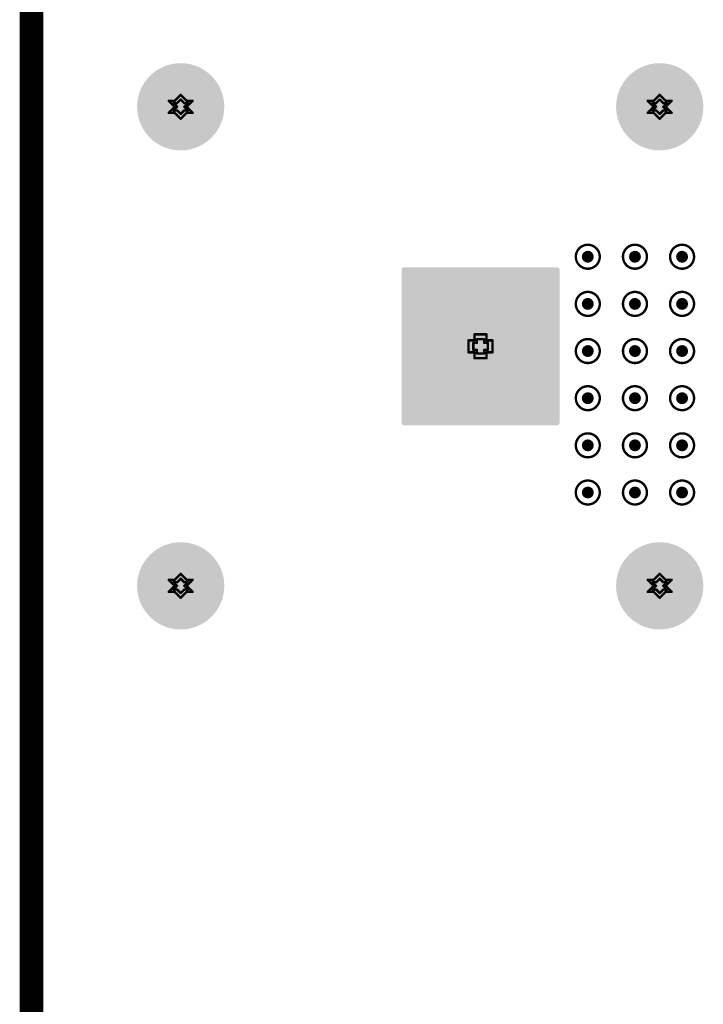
# Model space of a CAD drawing. Header units: inches. Extents: x -11.9 to 0, y -4.1 to 7.1.
# Tile 8 of 54: x -11.026 to -10.455, y 4.573 to 5.395. Entities that reach past the tile are written whole.
import ezdxf

# ---------------------------------------------------------------- set-up
doc = ezdxf.new("R2010")
doc.units = ezdxf.units.IN
doc.header["$MEASUREMENT"] = 0
for name, color, linetype in [('DrillDrawing', 1, 'Continuous'), ('Mechanical1', 6, 'Continuous'), ('Mechanical2', 216, 'Continuous'), ('MultiLayer', 9, 'Continuous'), ('PadHoleLayer', 156, 'Continuous'), ('ViaHoleLayer', 16, 'Continuous')]:
    doc.layers.add(name, color=color, linetype=linetype)

# ---------------------------------------------------------------- blocks, each defined once
blk = doc.blocks.new('FP_FCR7350L_CONN_BANANA_JACK_MFG_233')
at = {"layer": 'MultiLayer'}
h = blk.add_hatch(color=9, dxfattribs=at)
edge = h.paths.add_edge_path()
edge.add_arc((0.18268, 0.2), 0.03642, 0, 360)
h = blk.add_hatch(color=9, dxfattribs=at)
edge = h.paths.add_edge_path()
edge.add_arc((0.58268, 0.2), 0.03642, 0, 360)
h = blk.add_hatch(color=9, dxfattribs=at)
edge = h.paths.add_edge_path()
edge.add_arc((0.3691, 0.06397), 0.00198, 90, 180)
edge.add_line((0.36713, 0.06397), (0.36713, -0.06397))
edge.add_arc((0.3691, -0.06397), 0.00198, 180, 270)
edge.add_line((0.3691, -0.06594), (0.49704, -0.06594))
edge.add_arc((0.49704, -0.06397), 0.00198, 270, 360)
edge.add_line((0.49902, -0.06397), (0.49902, 0.06397))
edge.add_arc((0.49704, 0.06397), 0.00198, 0, 90)
edge.add_line((0.49704, 0.06594), (0.3691, 0.06594))
h = blk.add_hatch(color=9, dxfattribs=at)
edge = h.paths.add_edge_path()
edge.add_arc((0.18268, -0.2), 0.03642, 0, 360)
h = blk.add_hatch(color=9, dxfattribs=at)
edge = h.paths.add_edge_path()
edge.add_arc((0.58268, -0.2), 0.03642, 0, 360)
at = {"layer": 'PadHoleLayer'}
h = blk.add_hatch(color=156, dxfattribs=at)
edge = h.paths.add_edge_path()
edge.add_arc((0.18268, 0.2), 0.02362, 0, 360)
h = blk.add_hatch(color=156, dxfattribs=at)
edge = h.paths.add_edge_path()
edge.add_arc((0.58268, 0.2), 0.02362, 0, 360)
h = blk.add_hatch(color=156, dxfattribs=at)
edge = h.paths.add_edge_path()
edge.add_arc((0.43307, 0), 0.04331, 0, 360)
h = blk.add_hatch(color=156, dxfattribs=at)
edge = h.paths.add_edge_path()
edge.add_arc((0.18268, -0.2), 0.02362, 0, 360)
h = blk.add_hatch(color=156, dxfattribs=at)
edge = h.paths.add_edge_path()
edge.add_arc((0.58268, -0.2), 0.02362, 0, 360)

msp = doc.modelspace()

# ---------------------------------------------------------------- hatches: boundary and pattern name
at = {"layer": 'ViaHoleLayer'}
h = msp.add_hatch(color=16, dxfattribs=at)
edge = h.paths.add_edge_path()
edge.add_arc((-10.55118, 5.19685), 0.005, 0, 360)
h = msp.add_hatch(color=16, dxfattribs=at)
edge = h.paths.add_edge_path()
edge.add_arc((-10.51181, 5.19685), 0.005, 0, 360)
h = msp.add_hatch(color=16, dxfattribs=at)
edge = h.paths.add_edge_path()
edge.add_arc((-10.47244, 5.19685), 0.005, 0, 360)
h = msp.add_hatch(color=16, dxfattribs=at)
edge = h.paths.add_edge_path()
edge.add_arc((-10.55118, 5.15748), 0.005, 0, 360)
h = msp.add_hatch(color=16, dxfattribs=at)
edge = h.paths.add_edge_path()
edge.add_arc((-10.51181, 5.15748), 0.005, 0, 360)
h = msp.add_hatch(color=16, dxfattribs=at)
edge = h.paths.add_edge_path()
edge.add_arc((-10.47244, 5.15748), 0.005, 0, 360)
h = msp.add_hatch(color=16, dxfattribs=at)
edge = h.paths.add_edge_path()
edge.add_arc((-10.55118, 5.11811), 0.005, 0, 360)
h = msp.add_hatch(color=16, dxfattribs=at)
edge = h.paths.add_edge_path()
edge.add_arc((-10.51181, 5.11811), 0.005, 0, 360)
h = msp.add_hatch(color=16, dxfattribs=at)
edge = h.paths.add_edge_path()
edge.add_arc((-10.47244, 5.11811), 0.005, 0, 360)
h = msp.add_hatch(color=16, dxfattribs=at)
edge = h.paths.add_edge_path()
edge.add_arc((-10.55118, 5.07874), 0.005, 0, 360)
h = msp.add_hatch(color=16, dxfattribs=at)
edge = h.paths.add_edge_path()
edge.add_arc((-10.51181, 5.07874), 0.005, 0, 360)
h = msp.add_hatch(color=16, dxfattribs=at)
edge = h.paths.add_edge_path()
edge.add_arc((-10.47244, 5.07874), 0.005, 0, 360)
h = msp.add_hatch(color=16, dxfattribs=at)
edge = h.paths.add_edge_path()
edge.add_arc((-10.55118, 5.03937), 0.005, 0, 360)
h = msp.add_hatch(color=16, dxfattribs=at)
edge = h.paths.add_edge_path()
edge.add_arc((-10.51181, 5.03937), 0.005, 0, 360)
h = msp.add_hatch(color=16, dxfattribs=at)
edge = h.paths.add_edge_path()
edge.add_arc((-10.47244, 5.03937), 0.005, 0, 360)
h = msp.add_hatch(color=16, dxfattribs=at)
edge = h.paths.add_edge_path()
edge.add_arc((-10.55118, 5), 0.005, 0, 360)
h = msp.add_hatch(color=16, dxfattribs=at)
edge = h.paths.add_edge_path()
edge.add_arc((-10.51181, 5), 0.005, 0, 360)
h = msp.add_hatch(color=16, dxfattribs=at)
edge = h.paths.add_edge_path()
edge.add_arc((-10.47244, 5), 0.005, 0, 360)

# ---------------------------------------------------------------- linework, layer by layer
at = {"layer": 'DrillDrawing', "const_width": 0.002}
for points in [[(-10.90114, 5.32705), (-10.89614, 5.32205)], [(-10.90114, 5.32705), (-10.89614, 5.32705)], [(-10.89614, 5.32705), (-10.89114, 5.33205)], [(-10.89414, 5.32505), (-10.89114, 5.32805)], [(-10.89114, 5.33205), (-10.88614, 5.32705)], [(-10.89114, 5.32805), (-10.88814, 5.32505)], [(-10.88614, 5.32705), (-10.88114, 5.32705)], [(-10.88614, 5.32205), (-10.88114, 5.32705)], [(-10.50114, 5.32705), (-10.49614, 5.32205)], [(-10.50114, 5.32705), (-10.49614, 5.32705)], [(-10.49614, 5.32705), (-10.49114, 5.33205)], [(-10.49414, 5.32505), (-10.49114, 5.32805)], [(-10.49114, 5.33205), (-10.48614, 5.32705)], [(-10.49114, 5.32805), (-10.48814, 5.32505)], [(-10.48614, 5.32705), (-10.48114, 5.32705)], [(-10.48614, 5.32205), (-10.48114, 5.32705)], [(-10.90114, 5.31705), (-10.89614, 5.32205)], [(-10.89714, 5.32505), (-10.89414, 5.32205)], [(-10.89714, 5.32505), (-10.89414, 5.32505)], [(-10.89714, 5.31905), (-10.89414, 5.32205)], [(-10.89714, 5.31905), (-10.89414, 5.31905)], [(-10.89414, 5.31905), (-10.89114, 5.31605)], [(-10.89114, 5.31605), (-10.88814, 5.31905)], [(-10.88814, 5.32505), (-10.88514, 5.32505)], [(-10.88814, 5.32205), (-10.88514, 5.32505)], [(-10.88814, 5.32205), (-10.88514, 5.31905)], [(-10.88814, 5.31905), (-10.88514, 5.31905)], [(-10.88614, 5.32205), (-10.88114, 5.31705)], [(-10.50114, 5.31705), (-10.49614, 5.32205)], [(-10.49714, 5.32505), (-10.49414, 5.32205)], [(-10.49714, 5.32505), (-10.49414, 5.32505)], [(-10.49714, 5.31905), (-10.49414, 5.32205)], [(-10.49714, 5.31905), (-10.49414, 5.31905)], [(-10.49414, 5.31905), (-10.49114, 5.31605)], [(-10.49114, 5.31605), (-10.48814, 5.31905)], [(-10.48814, 5.32505), (-10.48514, 5.32505)], [(-10.48814, 5.32205), (-10.48514, 5.32505)], [(-10.48814, 5.32205), (-10.48514, 5.31905)], [(-10.48814, 5.31905), (-10.48514, 5.31905)], [(-10.48614, 5.32205), (-10.48114, 5.31705)], [(-10.90114, 5.31705), (-10.89614, 5.31705)], [(-10.89614, 5.31705), (-10.89114, 5.31205)], [(-10.89114, 5.31205), (-10.88614, 5.31705)], [(-10.88614, 5.31705), (-10.88114, 5.31705)], [(-10.50114, 5.31705), (-10.49614, 5.31705)], [(-10.49614, 5.31705), (-10.49114, 5.31205)], [(-10.49114, 5.31205), (-10.48614, 5.31705)], [(-10.48614, 5.31705), (-10.48114, 5.31705)], [(-10.64575, 5.12705), (-10.64575, 5.13205)], [(-10.64575, 5.13205), (-10.63575, 5.13205)], [(-10.63575, 5.12705), (-10.63575, 5.13205)], [(-10.65075, 5.11705), (-10.65075, 5.12705)], [(-10.65075, 5.12705), (-10.64575, 5.12705)], [(-10.64675, 5.11905), (-10.64675, 5.12505)], [(-10.64675, 5.12505), (-10.64375, 5.12505)], [(-10.64375, 5.12505), (-10.64375, 5.12805)], [(-10.64375, 5.12805), (-10.63775, 5.12805)], [(-10.63775, 5.12505), (-10.63775, 5.12805)], [(-10.63775, 5.12505), (-10.63475, 5.12505)], [(-10.63575, 5.12705), (-10.63075, 5.12705)], [(-10.63475, 5.11905), (-10.63475, 5.12505)], [(-10.63075, 5.11705), (-10.63075, 5.12705)], [(-10.65075, 5.11705), (-10.64575, 5.11705)], [(-10.64675, 5.11905), (-10.64375, 5.11905)], [(-10.64575, 5.11205), (-10.64575, 5.11705)], [(-10.64375, 5.11605), (-10.64375, 5.11905)], [(-10.64375, 5.11605), (-10.63775, 5.11605)], [(-10.63775, 5.11905), (-10.63475, 5.11905)], [(-10.63775, 5.11605), (-10.63775, 5.11905)], [(-10.63575, 5.11705), (-10.63075, 5.11705)], [(-10.63575, 5.11205), (-10.63575, 5.11705)], [(-10.64575, 5.11205), (-10.63575, 5.11205)], [(-10.89614, 4.92705), (-10.89114, 4.93205)], [(-10.89114, 4.93205), (-10.88614, 4.92705)], [(-10.49614, 4.92705), (-10.49114, 4.93205)], [(-10.49114, 4.93205), (-10.48614, 4.92705)], [(-10.90114, 4.92705), (-10.89614, 4.92205)], [(-10.90114, 4.92705), (-10.89614, 4.92705)], [(-10.89714, 4.92505), (-10.89414, 4.92205)], [(-10.89714, 4.92505), (-10.89414, 4.92505)], [(-10.89414, 4.92505), (-10.89114, 4.92805)], [(-10.89114, 4.92805), (-10.88814, 4.92505)], [(-10.88814, 4.92505), (-10.88514, 4.92505)], [(-10.88814, 4.92205), (-10.88514, 4.92505)], [(-10.88614, 4.92705), (-10.88114, 4.92705)], [(-10.88614, 4.92205), (-10.88114, 4.92705)], [(-10.50114, 4.92705), (-10.49614, 4.92205)], [(-10.50114, 4.92705), (-10.49614, 4.92705)], [(-10.49714, 4.92505), (-10.49414, 4.92205)], [(-10.49714, 4.92505), (-10.49414, 4.92505)], [(-10.49414, 4.92505), (-10.49114, 4.92805)], [(-10.49114, 4.92805), (-10.48814, 4.92505)], [(-10.48814, 4.92505), (-10.48514, 4.92505)], [(-10.48814, 4.92205), (-10.48514, 4.92505)], [(-10.48614, 4.92705), (-10.48114, 4.92705)], [(-10.48614, 4.92205), (-10.48114, 4.92705)], [(-10.90114, 4.91705), (-10.89614, 4.92205)], [(-10.90114, 4.91705), (-10.89614, 4.91705)], [(-10.89714, 4.91905), (-10.89414, 4.92205)], [(-10.89714, 4.91905), (-10.89414, 4.91905)], [(-10.89614, 4.91705), (-10.89114, 4.91205)], [(-10.89414, 4.91905), (-10.89114, 4.91605)], [(-10.89114, 4.91605), (-10.88814, 4.91905)], [(-10.89114, 4.91205), (-10.88614, 4.91705)], [(-10.88814, 4.92205), (-10.88514, 4.91905)], [(-10.88814, 4.91905), (-10.88514, 4.91905)], [(-10.88614, 4.92205), (-10.88114, 4.91705)], [(-10.88614, 4.91705), (-10.88114, 4.91705)], [(-10.50114, 4.91705), (-10.49614, 4.92205)], [(-10.50114, 4.91705), (-10.49614, 4.91705)], [(-10.49714, 4.91905), (-10.49414, 4.92205)], [(-10.49714, 4.91905), (-10.49414, 4.91905)], [(-10.49614, 4.91705), (-10.49114, 4.91205)], [(-10.49414, 4.91905), (-10.49114, 4.91605)], [(-10.49114, 4.91605), (-10.48814, 4.91905)], [(-10.49114, 4.91205), (-10.48614, 4.91705)], [(-10.48814, 4.92205), (-10.48514, 4.91905)], [(-10.48814, 4.91905), (-10.48514, 4.91905)], [(-10.48614, 4.92205), (-10.48114, 4.91705)], [(-10.48614, 4.91705), (-10.48114, 4.91705)]]:
    msp.add_lwpolyline(points, dxfattribs=at)
at = {"layer": 'DrillDrawing'}
for points, const_width in [([(-10.90164, 5.32705, 1), (-10.90064, 5.32705, 1)], 0.001), ([(-10.90164, 5.32705, 1), (-10.90064, 5.32705, 1)], 0.001), ([(-10.89664, 5.32705, 1), (-10.89564, 5.32705, 1)], 0.001), ([(-10.89664, 5.32705, 1), (-10.89564, 5.32705, 1)], 0.001), ([(-10.89164, 5.33205, 1), (-10.89064, 5.33205, 1)], 0.001), ([(-10.89164, 5.33205, 1), (-10.89064, 5.33205, 1)], 0.001), ([(-10.89164, 5.32805, 1), (-10.89064, 5.32805, 1)], 0.001), ([(-10.89164, 5.32805, 1), (-10.89064, 5.32805, 1)], 0.001), ([(-10.88664, 5.32705, 1), (-10.88564, 5.32705, 1)], 0.001), ([(-10.88664, 5.32705, 1), (-10.88564, 5.32705, 1)], 0.001), ([(-10.88164, 5.32705, 1), (-10.88064, 5.32705, 1)], 0.001), ([(-10.88164, 5.32705, 1), (-10.88064, 5.32705, 1)], 0.001), ([(-10.50164, 5.32705, 1), (-10.50064, 5.32705, 1)], 0.001), ([(-10.50164, 5.32705, 1), (-10.50064, 5.32705, 1)], 0.001), ([(-10.49664, 5.32705, 1), (-10.49564, 5.32705, 1)], 0.001), ([(-10.49664, 5.32705, 1), (-10.49564, 5.32705, 1)], 0.001), ([(-10.49164, 5.33205, 1), (-10.49064, 5.33205, 1)], 0.001), ([(-10.49164, 5.33205, 1), (-10.49064, 5.33205, 1)], 0.001), ([(-10.49164, 5.32805, 1), (-10.49064, 5.32805, 1)], 0.001), ([(-10.49164, 5.32805, 1), (-10.49064, 5.32805, 1)], 0.001), ([(-10.48664, 5.32705, 1), (-10.48564, 5.32705, 1)], 0.001), ([(-10.48664, 5.32705, 1), (-10.48564, 5.32705, 1)], 0.001), ([(-10.48164, 5.32705, 1), (-10.48064, 5.32705, 1)], 0.001), ([(-10.48164, 5.32705, 1), (-10.48064, 5.32705, 1)], 0.001), ([(-10.89764, 5.32505, 1), (-10.89664, 5.32505, 1)], 0.001), ([(-10.89764, 5.32505, 1), (-10.89664, 5.32505, 1)], 0.001), ([(-10.89764, 5.31905, 1), (-10.89664, 5.31905, 1)], 0.001), ([(-10.89764, 5.31905, 1), (-10.89664, 5.31905, 1)], 0.001), ([(-10.89664, 5.32205, 1), (-10.89564, 5.32205, 1)], 0.001), ([(-10.89664, 5.32205, 1), (-10.89564, 5.32205, 1)], 0.001), ([(-10.89464, 5.32505, 1), (-10.89364, 5.32505, 1)], 0.001), ([(-10.89464, 5.32505, 1), (-10.89364, 5.32505, 1)], 0.001), ([(-10.89464, 5.32205, 1), (-10.89364, 5.32205, 1)], 0.001), ([(-10.89464, 5.32205, 1), (-10.89364, 5.32205, 1)], 0.001), ([(-10.89464, 5.31905, 1), (-10.89364, 5.31905, 1)], 0.001), ([(-10.89464, 5.31905, 1), (-10.89364, 5.31905, 1)], 0.001), ([(-10.88864, 5.32505, 1), (-10.88764, 5.32505, 1)], 0.001), ([(-10.88864, 5.32505, 1), (-10.88764, 5.32505, 1)], 0.001), ([(-10.88864, 5.32205, 1), (-10.88764, 5.32205, 1)], 0.001), ([(-10.88864, 5.32205, 1), (-10.88764, 5.32205, 1)], 0.001), ([(-10.88864, 5.31905, 1), (-10.88764, 5.31905, 1)], 0.001), ([(-10.88864, 5.31905, 1), (-10.88764, 5.31905, 1)], 0.001), ([(-10.88664, 5.32205, 1), (-10.88564, 5.32205, 1)], 0.001), ([(-10.88664, 5.32205, 1), (-10.88564, 5.32205, 1)], 0.001), ([(-10.88564, 5.32505, 1), (-10.88464, 5.32505, 1)], 0.001), ([(-10.88564, 5.32505, 1), (-10.88464, 5.32505, 1)], 0.001), ([(-10.88564, 5.31905, 1), (-10.88464, 5.31905, 1)], 0.001), ([(-10.88564, 5.31905, 1), (-10.88464, 5.31905, 1)], 0.001), ([(-10.49764, 5.32505, 1), (-10.49664, 5.32505, 1)], 0.001), ([(-10.49764, 5.32505, 1), (-10.49664, 5.32505, 1)], 0.001), ([(-10.49764, 5.31905, 1), (-10.49664, 5.31905, 1)], 0.001), ([(-10.49764, 5.31905, 1), (-10.49664, 5.31905, 1)], 0.001), ([(-10.49664, 5.32205, 1), (-10.49564, 5.32205, 1)], 0.001), ([(-10.49664, 5.32205, 1), (-10.49564, 5.32205, 1)], 0.001), ([(-10.49464, 5.32505, 1), (-10.49364, 5.32505, 1)], 0.001), ([(-10.49464, 5.32505, 1), (-10.49364, 5.32505, 1)], 0.001), ([(-10.49464, 5.32205, 1), (-10.49364, 5.32205, 1)], 0.001), ([(-10.49464, 5.32205, 1), (-10.49364, 5.32205, 1)], 0.001), ([(-10.49464, 5.31905, 1), (-10.49364, 5.31905, 1)], 0.001), ([(-10.49464, 5.31905, 1), (-10.49364, 5.31905, 1)], 0.001), ([(-10.48864, 5.32505, 1), (-10.48764, 5.32505, 1)], 0.001), ([(-10.48864, 5.32505, 1), (-10.48764, 5.32505, 1)], 0.001), ([(-10.48864, 5.32205, 1), (-10.48764, 5.32205, 1)], 0.001), ([(-10.48864, 5.32205, 1), (-10.48764, 5.32205, 1)], 0.001), ([(-10.48864, 5.31905, 1), (-10.48764, 5.31905, 1)], 0.001), ([(-10.48864, 5.31905, 1), (-10.48764, 5.31905, 1)], 0.001), ([(-10.48664, 5.32205, 1), (-10.48564, 5.32205, 1)], 0.001), ([(-10.48664, 5.32205, 1), (-10.48564, 5.32205, 1)], 0.001), ([(-10.48564, 5.32505, 1), (-10.48464, 5.32505, 1)], 0.001), ([(-10.48564, 5.32505, 1), (-10.48464, 5.32505, 1)], 0.001), ([(-10.48564, 5.31905, 1), (-10.48464, 5.31905, 1)], 0.001), ([(-10.48564, 5.31905, 1), (-10.48464, 5.31905, 1)], 0.001), ([(-10.90164, 5.31705, 1), (-10.90064, 5.31705, 1)], 0.001), ([(-10.90164, 5.31705, 1), (-10.90064, 5.31705, 1)], 0.001), ([(-10.89664, 5.31705, 1), (-10.89564, 5.31705, 1)], 0.001), ([(-10.89664, 5.31705, 1), (-10.89564, 5.31705, 1)], 0.001), ([(-10.89164, 5.31605, 1), (-10.89064, 5.31605, 1)], 0.001), ([(-10.89164, 5.31605, 1), (-10.89064, 5.31605, 1)], 0.001), ([(-10.89164, 5.31205, 1), (-10.89064, 5.31205, 1)], 0.001), ([(-10.89164, 5.31205, 1), (-10.89064, 5.31205, 1)], 0.001), ([(-10.88664, 5.31705, 1), (-10.88564, 5.31705, 1)], 0.001), ([(-10.88664, 5.31705, 1), (-10.88564, 5.31705, 1)], 0.001), ([(-10.88164, 5.31705, 1), (-10.88064, 5.31705, 1)], 0.001), ([(-10.88164, 5.31705, 1), (-10.88064, 5.31705, 1)], 0.001), ([(-10.50164, 5.31705, 1), (-10.50064, 5.31705, 1)], 0.001), ([(-10.50164, 5.31705, 1), (-10.50064, 5.31705, 1)], 0.001), ([(-10.49664, 5.31705, 1), (-10.49564, 5.31705, 1)], 0.001), ([(-10.49664, 5.31705, 1), (-10.49564, 5.31705, 1)], 0.001), ([(-10.49164, 5.31605, 1), (-10.49064, 5.31605, 1)], 0.001), ([(-10.49164, 5.31605, 1), (-10.49064, 5.31605, 1)], 0.001), ([(-10.49164, 5.31205, 1), (-10.49064, 5.31205, 1)], 0.001), ([(-10.49164, 5.31205, 1), (-10.49064, 5.31205, 1)], 0.001), ([(-10.48664, 5.31705, 1), (-10.48564, 5.31705, 1)], 0.001), ([(-10.48664, 5.31705, 1), (-10.48564, 5.31705, 1)], 0.001), ([(-10.48164, 5.31705, 1), (-10.48064, 5.31705, 1)], 0.001), ([(-10.48164, 5.31705, 1), (-10.48064, 5.31705, 1)], 0.001), ([(-10.54118, 5.19685, 1), (-10.56118, 5.19685, 1)], 0.002), ([(-10.50181, 5.19685, 1), (-10.52181, 5.19685, 1)], 0.002), ([(-10.46244, 5.19685, 1), (-10.48244, 5.19685, 1)], 0.002), ([(-10.56168, 5.19685, 1), (-10.56068, 5.19685, 1)], 0.001), ([(-10.54168, 5.19685, 1), (-10.54068, 5.19685, 1)], 0.001), ([(-10.52231, 5.19685, 1), (-10.52131, 5.19685, 1)], 0.001), ([(-10.50231, 5.19685, 1), (-10.50131, 5.19685, 1)], 0.001), ([(-10.48294, 5.19685, 1), (-10.48194, 5.19685, 1)], 0.001), ([(-10.46294, 5.19685, 1), (-10.46194, 5.19685, 1)], 0.001), ([(-10.54118, 5.15748, 1), (-10.56118, 5.15748, 1)], 0.002), ([(-10.50181, 5.15748, 1), (-10.52181, 5.15748, 1)], 0.002), ([(-10.46244, 5.15748, 1), (-10.48244, 5.15748, 1)], 0.002), ([(-10.56168, 5.15748, 1), (-10.56068, 5.15748, 1)], 0.001), ([(-10.54168, 5.15748, 1), (-10.54068, 5.15748, 1)], 0.001), ([(-10.52231, 5.15748, 1), (-10.52131, 5.15748, 1)], 0.001), ([(-10.50231, 5.15748, 1), (-10.50131, 5.15748, 1)], 0.001), ([(-10.48294, 5.15748, 1), (-10.48194, 5.15748, 1)], 0.001), ([(-10.46294, 5.15748, 1), (-10.46194, 5.15748, 1)], 0.001), ([(-10.64625, 5.13205, 1), (-10.64525, 5.13205, 1)], 0.001), ([(-10.64625, 5.13205, 1), (-10.64525, 5.13205, 1)], 0.001), ([(-10.63625, 5.13205, 1), (-10.63525, 5.13205, 1)], 0.001), ([(-10.63625, 5.13205, 1), (-10.63525, 5.13205, 1)], 0.001), ([(-10.65125, 5.12705, 1), (-10.65025, 5.12705, 1)], 0.001), ([(-10.65125, 5.12705, 1), (-10.65025, 5.12705, 1)], 0.001), ([(-10.64725, 5.12505, 1), (-10.64625, 5.12505, 1)], 0.001), ([(-10.64725, 5.12505, 1), (-10.64625, 5.12505, 1)], 0.001), ([(-10.64625, 5.12705, 1), (-10.64525, 5.12705, 1)], 0.001), ([(-10.64625, 5.12705, 1), (-10.64525, 5.12705, 1)], 0.001), ([(-10.64425, 5.12805, 1), (-10.64325, 5.12805, 1)], 0.001), ([(-10.64425, 5.12805, 1), (-10.64325, 5.12805, 1)], 0.001), ([(-10.64425, 5.12505, 1), (-10.64325, 5.12505, 1)], 0.001), ([(-10.64425, 5.12505, 1), (-10.64325, 5.12505, 1)], 0.001), ([(-10.63825, 5.12805, 1), (-10.63725, 5.12805, 1)], 0.001), ([(-10.63825, 5.12805, 1), (-10.63725, 5.12805, 1)], 0.001), ([(-10.63825, 5.12505, 1), (-10.63725, 5.12505, 1)], 0.001), ([(-10.63825, 5.12505, 1), (-10.63725, 5.12505, 1)], 0.001), ([(-10.63625, 5.12705, 1), (-10.63525, 5.12705, 1)], 0.001), ([(-10.63625, 5.12705, 1), (-10.63525, 5.12705, 1)], 0.001), ([(-10.63525, 5.12505, 1), (-10.63425, 5.12505, 1)], 0.001), ([(-10.63525, 5.12505, 1), (-10.63425, 5.12505, 1)], 0.001), ([(-10.63125, 5.12705, 1), (-10.63025, 5.12705, 1)], 0.001), ([(-10.63125, 5.12705, 1), (-10.63025, 5.12705, 1)], 0.001), ([(-10.54118, 5.11811, 1), (-10.56118, 5.11811, 1)], 0.002), ([(-10.50181, 5.11811, 1), (-10.52181, 5.11811, 1)], 0.002), ([(-10.46244, 5.11811, 1), (-10.48244, 5.11811, 1)], 0.002), ([(-10.65125, 5.11705, 1), (-10.65025, 5.11705, 1)], 0.001), ([(-10.65125, 5.11705, 1), (-10.65025, 5.11705, 1)], 0.001), ([(-10.64725, 5.11905, 1), (-10.64625, 5.11905, 1)], 0.001), ([(-10.64725, 5.11905, 1), (-10.64625, 5.11905, 1)], 0.001), ([(-10.64625, 5.11705, 1), (-10.64525, 5.11705, 1)], 0.001), ([(-10.64625, 5.11705, 1), (-10.64525, 5.11705, 1)], 0.001), ([(-10.64425, 5.11905, 1), (-10.64325, 5.11905, 1)], 0.001), ([(-10.64425, 5.11905, 1), (-10.64325, 5.11905, 1)], 0.001), ([(-10.64425, 5.11605, 1), (-10.64325, 5.11605, 1)], 0.001), ([(-10.64425, 5.11605, 1), (-10.64325, 5.11605, 1)], 0.001), ([(-10.63825, 5.11905, 1), (-10.63725, 5.11905, 1)], 0.001), ([(-10.63825, 5.11905, 1), (-10.63725, 5.11905, 1)], 0.001), ([(-10.63825, 5.11605, 1), (-10.63725, 5.11605, 1)], 0.001), ([(-10.63825, 5.11605, 1), (-10.63725, 5.11605, 1)], 0.001), ([(-10.63625, 5.11705, 1), (-10.63525, 5.11705, 1)], 0.001), ([(-10.63625, 5.11705, 1), (-10.63525, 5.11705, 1)], 0.001), ([(-10.63525, 5.11905, 1), (-10.63425, 5.11905, 1)], 0.001), ([(-10.63525, 5.11905, 1), (-10.63425, 5.11905, 1)], 0.001), ([(-10.63125, 5.11705, 1), (-10.63025, 5.11705, 1)], 0.001), ([(-10.63125, 5.11705, 1), (-10.63025, 5.11705, 1)], 0.001), ([(-10.56168, 5.11811, 1), (-10.56068, 5.11811, 1)], 0.001), ([(-10.54168, 5.11811, 1), (-10.54068, 5.11811, 1)], 0.001), ([(-10.52231, 5.11811, 1), (-10.52131, 5.11811, 1)], 0.001), ([(-10.50231, 5.11811, 1), (-10.50131, 5.11811, 1)], 0.001), ([(-10.48294, 5.11811, 1), (-10.48194, 5.11811, 1)], 0.001), ([(-10.46294, 5.11811, 1), (-10.46194, 5.11811, 1)], 0.001), ([(-10.64625, 5.11205, 1), (-10.64525, 5.11205, 1)], 0.001), ([(-10.64625, 5.11205, 1), (-10.64525, 5.11205, 1)], 0.001), ([(-10.63625, 5.11205, 1), (-10.63525, 5.11205, 1)], 0.001), ([(-10.63625, 5.11205, 1), (-10.63525, 5.11205, 1)], 0.001), ([(-10.54118, 5.07874, 1), (-10.56118, 5.07874, 1)], 0.002), ([(-10.50181, 5.07874, 1), (-10.52181, 5.07874, 1)], 0.002), ([(-10.46244, 5.07874, 1), (-10.48244, 5.07874, 1)], 0.002), ([(-10.56168, 5.07874, 1), (-10.56068, 5.07874, 1)], 0.001), ([(-10.54168, 5.07874, 1), (-10.54068, 5.07874, 1)], 0.001), ([(-10.52231, 5.07874, 1), (-10.52131, 5.07874, 1)], 0.001), ([(-10.50231, 5.07874, 1), (-10.50131, 5.07874, 1)], 0.001), ([(-10.48294, 5.07874, 1), (-10.48194, 5.07874, 1)], 0.001), ([(-10.46294, 5.07874, 1), (-10.46194, 5.07874, 1)], 0.001), ([(-10.54118, 5.03937, 1), (-10.56118, 5.03937, 1)], 0.002), ([(-10.50181, 5.03937, 1), (-10.52181, 5.03937, 1)], 0.002), ([(-10.46244, 5.03937, 1), (-10.48244, 5.03937, 1)], 0.002), ([(-10.56168, 5.03937, 1), (-10.56068, 5.03937, 1)], 0.001), ([(-10.54168, 5.03937, 1), (-10.54068, 5.03937, 1)], 0.001), ([(-10.52231, 5.03937, 1), (-10.52131, 5.03937, 1)], 0.001), ([(-10.50231, 5.03937, 1), (-10.50131, 5.03937, 1)], 0.001), ([(-10.48294, 5.03937, 1), (-10.48194, 5.03937, 1)], 0.001), ([(-10.46294, 5.03937, 1), (-10.46194, 5.03937, 1)], 0.001), ([(-10.54118, 5, 1), (-10.56118, 5, 1)], 0.002), ([(-10.50181, 5, 1), (-10.52181, 5, 1)], 0.002), ([(-10.46244, 5, 1), (-10.48244, 5, 1)], 0.002), ([(-10.56168, 5, 1), (-10.56068, 5, 1)], 0.001), ([(-10.54168, 5, 1), (-10.54068, 5, 1)], 0.001), ([(-10.52231, 5, 1), (-10.52131, 5, 1)], 0.001), ([(-10.50231, 5, 1), (-10.50131, 5, 1)], 0.001), ([(-10.48294, 5, 1), (-10.48194, 5, 1)], 0.001), ([(-10.46294, 5, 1), (-10.46194, 5, 1)], 0.001), ([(-10.89164, 4.93205, 1), (-10.89064, 4.93205, 1)], 0.001), ([(-10.89164, 4.93205, 1), (-10.89064, 4.93205, 1)], 0.001), ([(-10.49164, 4.93205, 1), (-10.49064, 4.93205, 1)], 0.001), ([(-10.49164, 4.93205, 1), (-10.49064, 4.93205, 1)], 0.001), ([(-10.90164, 4.92705, 1), (-10.90064, 4.92705, 1)], 0.001), ([(-10.90164, 4.92705, 1), (-10.90064, 4.92705, 1)], 0.001), ([(-10.89764, 4.92505, 1), (-10.89664, 4.92505, 1)], 0.001), ([(-10.89764, 4.92505, 1), (-10.89664, 4.92505, 1)], 0.001), ([(-10.89664, 4.92705, 1), (-10.89564, 4.92705, 1)], 0.001), ([(-10.89664, 4.92705, 1), (-10.89564, 4.92705, 1)], 0.001), ([(-10.89464, 4.92505, 1), (-10.89364, 4.92505, 1)], 0.001), ([(-10.89464, 4.92505, 1), (-10.89364, 4.92505, 1)], 0.001), ([(-10.89164, 4.92805, 1), (-10.89064, 4.92805, 1)], 0.001), ([(-10.89164, 4.92805, 1), (-10.89064, 4.92805, 1)], 0.001), ([(-10.88864, 4.92505, 1), (-10.88764, 4.92505, 1)], 0.001), ([(-10.88864, 4.92505, 1), (-10.88764, 4.92505, 1)], 0.001), ([(-10.88664, 4.92705, 1), (-10.88564, 4.92705, 1)], 0.001), ([(-10.88664, 4.92705, 1), (-10.88564, 4.92705, 1)], 0.001), ([(-10.88564, 4.92505, 1), (-10.88464, 4.92505, 1)], 0.001), ([(-10.88564, 4.92505, 1), (-10.88464, 4.92505, 1)], 0.001), ([(-10.88164, 4.92705, 1), (-10.88064, 4.92705, 1)], 0.001), ([(-10.88164, 4.92705, 1), (-10.88064, 4.92705, 1)], 0.001), ([(-10.50164, 4.92705, 1), (-10.50064, 4.92705, 1)], 0.001), ([(-10.50164, 4.92705, 1), (-10.50064, 4.92705, 1)], 0.001), ([(-10.49764, 4.92505, 1), (-10.49664, 4.92505, 1)], 0.001), ([(-10.49764, 4.92505, 1), (-10.49664, 4.92505, 1)], 0.001), ([(-10.49664, 4.92705, 1), (-10.49564, 4.92705, 1)], 0.001), ([(-10.49664, 4.92705, 1), (-10.49564, 4.92705, 1)], 0.001), ([(-10.49464, 4.92505, 1), (-10.49364, 4.92505, 1)], 0.001), ([(-10.49464, 4.92505, 1), (-10.49364, 4.92505, 1)], 0.001), ([(-10.49164, 4.92805, 1), (-10.49064, 4.92805, 1)], 0.001), ([(-10.49164, 4.92805, 1), (-10.49064, 4.92805, 1)], 0.001), ([(-10.48864, 4.92505, 1), (-10.48764, 4.92505, 1)], 0.001), ([(-10.48864, 4.92505, 1), (-10.48764, 4.92505, 1)], 0.001), ([(-10.48664, 4.92705, 1), (-10.48564, 4.92705, 1)], 0.001), ([(-10.48664, 4.92705, 1), (-10.48564, 4.92705, 1)], 0.001), ([(-10.48564, 4.92505, 1), (-10.48464, 4.92505, 1)], 0.001), ([(-10.48564, 4.92505, 1), (-10.48464, 4.92505, 1)], 0.001), ([(-10.48164, 4.92705, 1), (-10.48064, 4.92705, 1)], 0.001), ([(-10.48164, 4.92705, 1), (-10.48064, 4.92705, 1)], 0.001), ([(-10.90164, 4.91705, 1), (-10.90064, 4.91705, 1)], 0.001), ([(-10.90164, 4.91705, 1), (-10.90064, 4.91705, 1)], 0.001), ([(-10.89764, 4.91905, 1), (-10.89664, 4.91905, 1)], 0.001), ([(-10.89764, 4.91905, 1), (-10.89664, 4.91905, 1)], 0.001), ([(-10.89664, 4.92205, 1), (-10.89564, 4.92205, 1)], 0.001), ([(-10.89664, 4.92205, 1), (-10.89564, 4.92205, 1)], 0.001), ([(-10.89664, 4.91705, 1), (-10.89564, 4.91705, 1)], 0.001), ([(-10.89664, 4.91705, 1), (-10.89564, 4.91705, 1)], 0.001), ([(-10.89464, 4.92205, 1), (-10.89364, 4.92205, 1)], 0.001), ([(-10.89464, 4.92205, 1), (-10.89364, 4.92205, 1)], 0.001), ([(-10.89464, 4.91905, 1), (-10.89364, 4.91905, 1)], 0.001), ([(-10.89464, 4.91905, 1), (-10.89364, 4.91905, 1)], 0.001), ([(-10.89164, 4.91605, 1), (-10.89064, 4.91605, 1)], 0.001), ([(-10.89164, 4.91605, 1), (-10.89064, 4.91605, 1)], 0.001), ([(-10.88864, 4.92205, 1), (-10.88764, 4.92205, 1)], 0.001), ([(-10.88864, 4.92205, 1), (-10.88764, 4.92205, 1)], 0.001), ([(-10.88864, 4.91905, 1), (-10.88764, 4.91905, 1)], 0.001), ([(-10.88864, 4.91905, 1), (-10.88764, 4.91905, 1)], 0.001), ([(-10.88664, 4.92205, 1), (-10.88564, 4.92205, 1)], 0.001), ([(-10.88664, 4.92205, 1), (-10.88564, 4.92205, 1)], 0.001), ([(-10.88664, 4.91705, 1), (-10.88564, 4.91705, 1)], 0.001), ([(-10.88664, 4.91705, 1), (-10.88564, 4.91705, 1)], 0.001), ([(-10.88564, 4.91905, 1), (-10.88464, 4.91905, 1)], 0.001), ([(-10.88564, 4.91905, 1), (-10.88464, 4.91905, 1)], 0.001), ([(-10.88164, 4.91705, 1), (-10.88064, 4.91705, 1)], 0.001), ([(-10.88164, 4.91705, 1), (-10.88064, 4.91705, 1)], 0.001), ([(-10.50164, 4.91705, 1), (-10.50064, 4.91705, 1)], 0.001), ([(-10.50164, 4.91705, 1), (-10.50064, 4.91705, 1)], 0.001), ([(-10.49764, 4.91905, 1), (-10.49664, 4.91905, 1)], 0.001), ([(-10.49764, 4.91905, 1), (-10.49664, 4.91905, 1)], 0.001), ([(-10.49664, 4.92205, 1), (-10.49564, 4.92205, 1)], 0.001), ([(-10.49664, 4.92205, 1), (-10.49564, 4.92205, 1)], 0.001), ([(-10.49664, 4.91705, 1), (-10.49564, 4.91705, 1)], 0.001), ([(-10.49664, 4.91705, 1), (-10.49564, 4.91705, 1)], 0.001), ([(-10.49464, 4.92205, 1), (-10.49364, 4.92205, 1)], 0.001), ([(-10.49464, 4.92205, 1), (-10.49364, 4.92205, 1)], 0.001), ([(-10.49464, 4.91905, 1), (-10.49364, 4.91905, 1)], 0.001), ([(-10.49464, 4.91905, 1), (-10.49364, 4.91905, 1)], 0.001), ([(-10.49164, 4.91605, 1), (-10.49064, 4.91605, 1)], 0.001), ([(-10.49164, 4.91605, 1), (-10.49064, 4.91605, 1)], 0.001), ([(-10.48864, 4.92205, 1), (-10.48764, 4.92205, 1)], 0.001), ([(-10.48864, 4.92205, 1), (-10.48764, 4.92205, 1)], 0.001), ([(-10.48864, 4.91905, 1), (-10.48764, 4.91905, 1)], 0.001), ([(-10.48864, 4.91905, 1), (-10.48764, 4.91905, 1)], 0.001), ([(-10.48664, 4.92205, 1), (-10.48564, 4.92205, 1)], 0.001), ([(-10.48664, 4.92205, 1), (-10.48564, 4.92205, 1)], 0.001), ([(-10.48664, 4.91705, 1), (-10.48564, 4.91705, 1)], 0.001), ([(-10.48664, 4.91705, 1), (-10.48564, 4.91705, 1)], 0.001), ([(-10.48564, 4.91905, 1), (-10.48464, 4.91905, 1)], 0.001), ([(-10.48564, 4.91905, 1), (-10.48464, 4.91905, 1)], 0.001), ([(-10.48164, 4.91705, 1), (-10.48064, 4.91705, 1)], 0.001), ([(-10.48164, 4.91705, 1), (-10.48064, 4.91705, 1)], 0.001), ([(-10.89164, 4.91205, 1), (-10.89064, 4.91205, 1)], 0.001), ([(-10.89164, 4.91205, 1), (-10.89064, 4.91205, 1)], 0.001), ([(-10.49164, 4.91205, 1), (-10.49064, 4.91205, 1)], 0.001), ([(-10.49164, 4.91205, 1), (-10.49064, 4.91205, 1)], 0.001)]:
    msp.add_lwpolyline(points, format="xyb", close=True, dxfattribs=dict(at, const_width=const_width))
at = {"layer": 'Mechanical1', "const_width": 0.01969}
msp.add_lwpolyline([(-11.01575, 7.09449), (-11.01575, 1.9685)], dxfattribs=at)
msp.add_lwpolyline([(-11.01575, 7.09449), (-11.01575, 1.9685)], dxfattribs=at)
msp.add_lwpolyline([(-11.01575, 7.09449), (-11.01575, 1.9685)], dxfattribs=at)
at = {"layer": 'Mechanical2', "const_width": 0.01}
msp.add_lwpolyline([(-11.01575, -0.27673), (-11.01575, 7.07465)], dxfattribs=at)

# ---------------------------------------------------------------- block references
msp.add_blockref('FP_FCR7350L_CONN_BANANA_JACK_MFG_233', (-11.07382, 5.12205))

doc.saveas('drawing.dxf')
